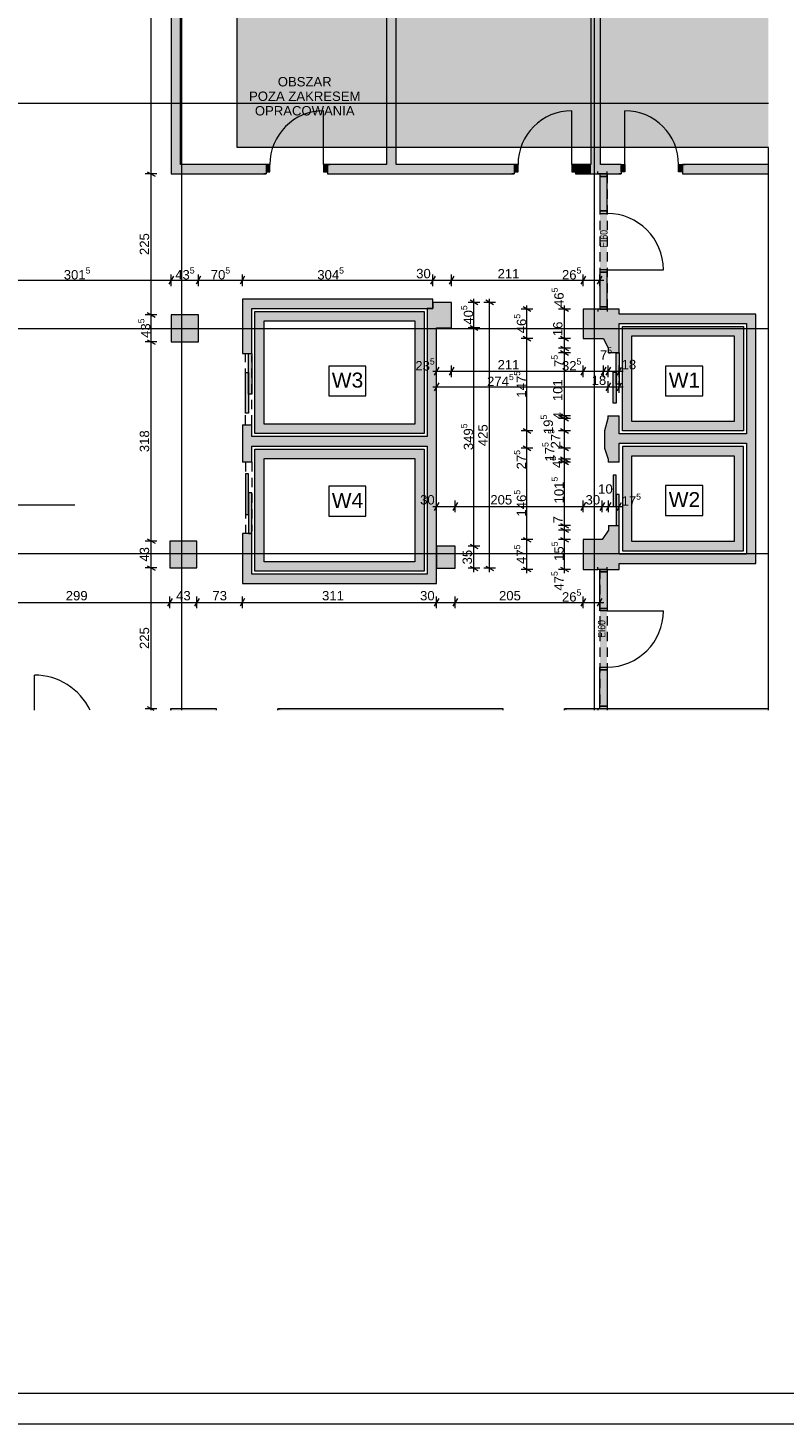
# Paper-space layout 'A-05 INWENTARYZACJA - PIĘTRO 2' of a CAD drawing. Header units: millimetres. Extents: x 0 to 500, y 0 to 350.
# Tile 5 of 11: x 167 to 287, y 0 to 223. Entities that reach past the tile are written whole.
import ezdxf
from ezdxf.xclip import XClip

# ---------------------------------------------------------------- set-up
doc = ezdxf.new("R2010")
doc.units = ezdxf.units.MM
doc.header["$MEASUREMENT"] = 0
doc.header["$XCLIPFRAME"] = 0
for name, pattern in [('ACAD_ISO03W100', [300, 120, -180]), ('DASHDOTX2', [1000, 500, -250, 0, -250]), ('Przer. długie kreski', [2.5, 1.5, -1]), ('PRZERYWANA_DU_A', [550, 350, -200])]:
    doc.linetypes.add(name, pattern=pattern)
for name, color, linetype, lineweight in [('0_Nr_pióra__2', 8, 'Continuous', 13), ('A_linie przekroju_Nr_pióra__1', 7, 'Continuous', 20), ('A_opis pomieszczeń_Nr_pióra__1', 7, 'Continuous', 20), ('A_winda_Nr_pióra__1', 7, 'Continuous', 20), ('A_wymiary_Nr_pióra__1', 7, 'Continuous', 20), ('A_wymiary_Nr_pióra__2', 8, 'Continuous', 13), ('A_ściany_Nr_pióra__1', 7, 'Continuous', 20), ('Drzwi Archicad_Nr_pióra__1', 7, 'Continuous', 20)]:
    doc.layers.add(name, color=color, linetype=linetype, lineweight=lineweight)
for name, color, linetype, lineweight, true_color in [('A_Arkusz_Nr_pióra__255', 7, 'Continuous', 15, 0x242424), ('A_opis_Nr_pióra__7', 7, 'Continuous', 18, 0x171717), ('A_osie_Nr_pióra__16', 7, 'Continuous', 5, 0x0f0f0f), ('A_ppoż_Nr_pióra__8', 7, 'Continuous', 13, 0x4c4c4c), ('A_ściany_Nr_pióra__10', 7, 'Continuous', 13, 0x4b4b4b)]:
    doc.layers.add(name, color=color, linetype=linetype, lineweight=lineweight, true_color=true_color)
for name, color, linetype in [('A_podrys', 7, 'Continuous'), ('A_ppoż', 7, 'Continuous'), ('A_winda', 7, 'Continuous'), ('A_ściany', 7, 'Continuous'), ('Drzwi Archicad', 7, 'Continuous')]:
    doc.layers.add(name, color=color, linetype=linetype)
doc.styles.add('STYL_AUTOMATYCZNY_1', font='arial.ttf')
doc.styles.add('STYL_AUTOMATYCZNY_2', font='ARIALN.TTF')
doc.styles.add('STYL_AUTOMATYCZNY_4', font='arial.ttf')

# ---------------------------------------------------------------- blocks, each defined once
blk = doc.blocks.new('Rysunek_1_1', base_point=(-1584.22, -269.95))
at = {"linetype": 'Continuous', "lineweight": 0, "true_color": 0x484848}
blk.add_hatch(color=251, dxfattribs=at).paths.add_polyline_path([(199.97, 317.93), (199.97, 204.12), (284.97, 204.12), (284.97, 317.93)])
at = {"layer": 'A_ppoż', "linetype": 'Continuous', "lineweight": 0, "true_color": 0x121212}
for points in [[(258.01, 178.24), (259.16, 178.24), (259.16, 199.87), (258.01, 199.87)], [(258.01, 114.36), (259.16, 114.36), (259.16, 136.65), (258.01, 136.65)]]:
    blk.add_hatch(color=250, dxfattribs=at).paths.add_polyline_path(points)
at = {"layer": 'A_winda', "linetype": 'Continuous', "lineweight": 0, "true_color": 0xfdfdfd}
h = blk.add_hatch(color=7, dxfattribs=at)
h.paths.add_polyline_path([(202.81, 177.87), (202.81, 158.37), (229.89, 158.37), (229.89, 177.87)])
h.paths.add_polyline_path([(228.39, 176.37), (228.39, 159.87), (204.31, 159.87), (204.31, 176.37)], flags=0)
h = blk.add_hatch(color=7, dxfattribs=at)
h.paths.add_polyline_path([(261.61, 175.47), (261.61, 158.8), (280.97, 158.8), (280.97, 175.47)])
h.paths.add_polyline_path([(279.47, 173.97), (279.47, 160.3), (263.11, 160.3), (263.11, 173.97)], flags=0)
for points in [[(201.81, 164.68), (202.31, 164.68), (202.31, 171.18), (201.81, 171.18)], [(260.61, 166.26), (261.11, 166.26), (261.11, 171.26), (260.61, 171.26)], [(201.31, 161.62), (201.81, 161.62), (201.81, 168.12), (201.31, 168.12)], [(260.11, 163.2), (260.61, 163.2), (260.61, 168.2), (260.11, 168.2)], [(201.31, 151.94), (201.31, 145.44), (201.81, 145.44), (201.81, 151.94)], [(260.11, 151.7), (260.11, 146.7), (260.61, 146.7), (260.61, 151.7)], [(201.81, 148.88), (201.81, 142.38), (202.31, 142.38), (202.31, 148.88)], [(260.61, 148.64), (260.61, 143.64), (261.11, 143.64), (261.11, 148.64)]]:
    blk.add_hatch(color=7, dxfattribs=at).paths.add_polyline_path(points)
h = blk.add_hatch(color=7, dxfattribs=at)
h.paths.add_polyline_path([(280.97, 156.3), (261.61, 156.3), (261.61, 139.59), (280.97, 139.59)])
h.paths.add_polyline_path([(279.47, 154.8), (279.47, 141.09), (263.11, 141.09), (263.11, 154.8)], flags=0)
h = blk.add_hatch(color=7, dxfattribs=at)
h.paths.add_polyline_path([(202.81, 155.87), (202.81, 136.37), (229.89, 136.37), (229.89, 155.87)])
h.paths.add_polyline_path([(228.39, 154.37), (228.39, 137.87), (204.31, 137.87), (204.31, 154.37)], flags=0)
at = {"layer": 'A_ściany', "linetype": 'Continuous', "lineweight": 0, "true_color": 0x000000}
for points in [[(190.92, 199.87), (190.92, 264.97), (189.42, 264.97), (189.42, 199.87)], [(225.39, 199.87), (225.39, 264.88), (223.89, 264.88), (223.89, 199.87)], [(258.08, 199.87), (258.08, 264.88), (256.58, 264.88), (256.58, 199.87)], [(190.92, 201.37), (190.92, 199.87), (204.61, 199.87), (204.61, 201.37)], [(214.41, 201.37), (214.41, 199.87), (223.89, 199.87), (223.89, 201.37)], [(225.39, 201.37), (225.39, 199.87), (244.31, 199.87), (244.31, 201.37)], [(254.11, 201.37), (254.11, 199.87), (256.58, 199.87), (256.58, 201.37)], [(258.08, 201.37), (258.08, 199.87), (261.4, 199.87), (261.4, 201.37)], [(284.97, 201.37), (271.2, 201.37), (271.2, 199.87), (284.97, 199.87)], [(202.31, 178.37), (200.81, 179.87), (200.81, 171.18), (202.31, 171.18)], [(202.31, 178.37), (231.26, 178.37), (231.26, 179.87), (200.81, 179.87)], [(234.25, 175.27), (234.25, 179.31), (231.26, 179.31), (231.26, 178.37), (230.38, 178.37), (230.38, 175.27)], [(193.77, 177.35), (189.42, 177.35), (189.42, 173), (193.77, 173)], [(261.11, 178.24), (255.34, 178.24), (255.34, 173.57), (258.59, 173.57), (259.33, 171.99), (259.33, 171.26), (261.11, 171.26)], [(282.97, 177.47), (261.11, 177.47), (261.11, 175.97), (282.97, 175.97)], [(231.88, 134.37), (231.88, 175.27), (230.38, 175.27), (230.38, 135.87)], [(282.97, 137.59), (282.97, 175.97), (281.47, 175.97), (281.47, 139.09)], [(258.72, 156.03), (259.32, 154.26), (259.32, 153.79), (261.11, 153.79), (261.11, 161.17), (259.3, 161.17), (259.3, 160.77), (258.72, 158.81)], [(200.81, 159.78), (200.81, 153.78), (202.31, 153.78), (202.31, 159.78)], [(202.31, 156.37), (230.38, 156.37), (230.38, 157.87), (202.31, 157.87)], [(261.11, 156.8), (281.47, 156.8), (281.47, 158.3), (261.11, 158.3)], [(255.34, 136.65), (261.11, 136.65), (261.11, 137.59), (261.11, 143.64), (259.39, 143.64), (259.39, 142.94), (258.36, 141.4), (255.34, 141.4)], [(189.22, 136.88), (193.52, 136.88), (193.52, 141.18), (189.22, 141.18)], [(200.81, 134.37), (202.31, 135.87), (202.31, 142.38), (200.81, 142.38)], [(234.86, 136.82), (234.86, 140.34), (231.88, 140.34), (231.88, 136.82)], [(261.11, 137.59), (282.97, 137.59), (281.47, 139.09), (261.11, 139.09)], [(230.38, 135.87), (202.31, 135.87), (200.81, 134.37), (231.88, 134.37)], [(189.34, 114.12), (189.58, 114.12), (189.34, 114.36)], [(196.69, 114.36), (189.34, 114.36), (189.58, 114.12), (196.69, 114.12)], [(206.49, 114.36), (206.49, 114.12), (242.53, 114.12), (242.53, 114.36)], [(252.33, 114.36), (252.33, 114.12), (284.97, 114.12), (284.97, 114.36)]]:
    blk.add_hatch(color=18, dxfattribs=at).paths.add_polyline_path(points)
at = {"layer": 'Drzwi Archicad', "linetype": 'Continuous', "lineweight": 0, "true_color": 0xfdfdfd}
for points in [[(204.61, 200.22), (205.21, 200.22), (205.21, 201.37), (204.61, 201.37)], [(214.41, 201.37), (213.81, 201.37), (213.81, 200.22), (214.41, 200.22)], [(244.31, 200.22), (244.91, 200.22), (244.91, 201.37), (244.31, 201.37)], [(254.11, 201.37), (253.51, 201.37), (253.51, 200.22), (254.11, 200.22)], [(261.4, 201.37), (261.4, 200.22), (262, 200.22), (262, 201.37)], [(271.2, 200.22), (271.2, 201.37), (270.6, 201.37), (270.6, 200.22)]]:
    blk.add_hatch(color=7, dxfattribs=at).paths.add_polyline_path(points)
at = {"layer": '0_Nr_pióra__2', "color": 8, "linetype": 'PRZERYWANA_DU_A', "lineweight": 13, "flags": 128}
for points in [[(284.97, 204.12), (199.97, 204.12), (199.97, 317.93)], [(284.97, 114.12), (284.97, 204.12)]]:
    blk.add_lwpolyline(points, dxfattribs=at)
at = {"layer": 'A_linie przekroju_Nr_pióra__1', "color": 7, "linetype": 'ACAD_ISO03W100', "lineweight": 20}
blk.add_line((54.01, 146.96), (284.97, 146.96), dxfattribs=at)
at = {"layer": 'A_opis pomieszczeń_Nr_pióra__1', "color": 7, "linetype": 'Continuous', "lineweight": 20}
for p, q in [((220.55, 169.16), (214.62, 169.16)), ((214.62, 169.16), (214.62, 164.39)), ((220.55, 164.39), (220.55, 169.16)), ((274.45, 169.16), (268.52, 169.16)), ((268.52, 169.16), (268.52, 164.39)), ((274.45, 164.39), (274.45, 169.16)), ((214.62, 164.39), (220.55, 164.39)), ((268.52, 164.39), (274.45, 164.39)), ((220.55, 149.93), (214.62, 149.93)), ((214.62, 149.93), (214.62, 145.16)), ((220.55, 145.16), (220.55, 149.93)), ((274.45, 150.05), (268.52, 150.05)), ((268.52, 150.05), (268.52, 145.28)), ((274.45, 145.28), (274.45, 150.05)), ((214.62, 145.16), (220.55, 145.16)), ((268.52, 145.28), (274.45, 145.28))]:
    blk.add_line(p, q, dxfattribs=at)
at = {"layer": 'A_osie_Nr_pióra__16', "color": 250, "linetype": 'DASHDOTX2', "lineweight": 5, "true_color": 0x0f0f0f}
for p, q in [((191.08, 258.58), (191.08, 114.12)), ((257.08, 258.58), (257.08, 114.12)), ((284.97, 211.12), (60.78, 211.12)), ((284.97, 175.12), (60.78, 175.12)), ((284.97, 139.12), (60.78, 139.12))]:
    blk.add_line(p, q, dxfattribs=at)
at = {"layer": 'A_winda_Nr_pióra__1', "color": 7, "linetype": 'Przer. długie kreski', "lineweight": 20}
for p, q in [((201.31, 159.78), (201.31, 171.18)), ((202.31, 159.78), (202.31, 170.78)), ((201.31, 153.78), (201.31, 142.38)), ((202.31, 153.78), (202.31, 142.78))]:
    blk.add_line(p, q, dxfattribs=at)
at = {"layer": 'A_winda_Nr_pióra__1', "color": 7, "linetype": 'PRZERYWANA_DU_A', "lineweight": 20, "flags": 128}
for points in [[(202.81, 177.87), (229.89, 177.87), (229.89, 158.37), (202.81, 158.37)], [(228.39, 176.37), (228.39, 159.87), (204.31, 159.87), (204.31, 176.37)], [(261.61, 175.47), (280.97, 175.47), (280.97, 158.8), (261.61, 158.8)], [(279.47, 173.97), (279.47, 160.3), (263.11, 160.3), (263.11, 173.97)], [(280.97, 156.3), (261.61, 156.3), (261.61, 139.59), (280.97, 139.59)], [(202.81, 155.87), (229.89, 155.87), (229.89, 136.37), (202.81, 136.37)], [(228.39, 154.37), (228.39, 137.87), (204.31, 137.87), (204.31, 154.37)], [(279.47, 154.8), (279.47, 141.09), (263.11, 141.09), (263.11, 154.8)]]:
    blk.add_lwpolyline(points, close=True, dxfattribs=at)
at = {"layer": 'A_winda_Nr_pióra__1', "color": 7, "linetype": 'Continuous', "lineweight": 20, "flags": 128}
for points in [[(201.81, 164.68), (201.81, 171.18), (202.31, 171.18), (202.31, 164.68)], [(260.61, 166.26), (260.61, 171.26), (261.11, 171.26), (261.11, 166.26)], [(201.31, 161.62), (201.31, 168.12), (201.81, 168.12), (201.81, 161.62)], [(260.11, 163.2), (260.11, 168.2), (260.61, 168.2), (260.61, 163.2)], [(201.31, 151.94), (201.31, 145.44), (201.81, 145.44), (201.81, 151.94)], [(260.11, 151.7), (260.11, 146.7), (260.61, 146.7), (260.61, 151.7)], [(201.81, 148.88), (201.81, 142.38), (202.31, 142.38), (202.31, 148.88)], [(260.61, 148.64), (260.61, 143.64), (261.11, 143.64), (261.11, 148.64)]]:
    blk.add_lwpolyline(points, close=True, dxfattribs=at)
at = {"layer": 'A_wymiary_Nr_pióra__1', "color": 7, "linetype": 'Continuous', "lineweight": 20}
for p, q in [((185.59, 200.23), (186.84, 199.51)), ((189.78, 183.5), (189.05, 182.25)), ((194.13, 183.5), (193.4, 182.25)), ((201.17, 183.5), (200.44, 182.25)), ((231.63, 183.5), (230.9, 182.25)), ((234.62, 183.5), (233.89, 182.25)), ((255.71, 183.5), (254.98, 182.25)), ((257.65, 182.25), (258.37, 183.5)), ((238.49, 178.95), (237.24, 179.67)), ((240.99, 178.95), (239.74, 179.67)), ((246.97, 177.88), (245.72, 178.6)), ((252.97, 177.88), (251.72, 178.6)), ((185.59, 177.71), (186.84, 176.99)), ((237.24, 175.63), (238.49, 174.91)), ((185.59, 173.36), (186.84, 172.64)), ((245.72, 173.93), (246.97, 173.21)), ((251.72, 173.93), (252.97, 173.21)), ((251.72, 172.35), (252.97, 171.63)), ((251.72, 171.62), (252.97, 170.9)), ((232.25, 168.95), (231.52, 167.7)), ((234.62, 168.95), (233.89, 167.7)), ((255.71, 168.95), (254.98, 167.7)), ((258.96, 168.95), (258.23, 167.7)), ((259.7, 168.95), (258.97, 167.7)), ((260.75, 167.7), (261.48, 168.95)), ((232.25, 166.45), (231.52, 165.2)), ((259.7, 166.45), (258.97, 165.2)), ((260.75, 165.2), (261.48, 166.45)), ((251.72, 161.53), (252.97, 160.81)), ((251.72, 161.13), (252.97, 160.41)), ((245.72, 159.17), (246.97, 158.45)), ((251.72, 159.17), (252.97, 158.45)), ((245.72, 156.4), (246.97, 155.67)), ((251.72, 156.4), (252.97, 155.67)), ((251.72, 154.62), (252.97, 153.9)), ((251.72, 154.15), (252.97, 153.43)), ((232.25, 147.33), (231.52, 146.08)), ((235.23, 147.33), (234.5, 146.08)), ((255.71, 147.33), (254.98, 146.08)), ((258.72, 147.33), (258, 146.08)), ((259.75, 147.33), (259.02, 146.08)), ((260.75, 146.08), (261.48, 147.33)), ((251.72, 144), (252.97, 143.28)), ((251.72, 143.3), (252.97, 142.58)), ((185.59, 141.54), (186.84, 140.82)), ((237.24, 140.7), (238.49, 139.98)), ((245.72, 141.77), (246.97, 141.04)), ((251.72, 141.77), (252.97, 141.04)), ((185.59, 137.24), (186.84, 136.52)), ((237.24, 137.18), (238.49, 136.46)), ((239.74, 137.18), (240.99, 136.46)), ((245.72, 137.02), (246.97, 136.29)), ((251.72, 137.02), (252.97, 136.29)), ((189.58, 132), (188.85, 130.75)), ((193.88, 132), (193.15, 130.75)), ((201.17, 132), (200.44, 130.75)), ((232.25, 132), (231.52, 130.75)), ((235.23, 132), (234.5, 130.75)), ((255.71, 132), (254.98, 130.75)), ((257.65, 130.75), (258.37, 132)), ((185.59, 114.72), (186.63, 114.12))]:
    blk.add_line(p, q, dxfattribs=at)
at = {"layer": 'A_wymiary_Nr_pióra__2', "color": 8, "linetype": 'Continuous', "lineweight": 13}
for p, q in [((186.22, 199.87), (186.22, 264.97)), ((187.15, 199.87), (185.28, 199.87)), ((186.22, 177.35), (186.22, 199.87)), ((189.42, 181.93), (189.42, 183.81)), ((193.77, 181.93), (193.77, 183.81)), ((200.81, 181.93), (200.81, 183.81)), ((231.26, 181.93), (231.26, 183.81)), ((234.25, 181.93), (234.25, 183.81)), ((255.34, 181.93), (255.34, 183.81)), ((258.01, 181.93), (258.01, 183.81)), ((159.26, 182.87), (189.42, 182.87)), ((189.42, 182.87), (193.77, 182.87)), ((193.77, 182.87), (200.81, 182.87)), ((200.81, 182.87), (231.26, 182.87)), ((231.26, 182.87), (234.25, 182.87)), ((234.25, 182.87), (255.34, 182.87)), ((255.34, 182.87), (258.01, 182.87)), ((258.01, 182.87), (258.62, 182.87)), ((238.8, 179.31), (236.93, 179.31)), ((237.86, 179.31), (237.86, 179.92)), ((237.86, 175.27), (237.86, 179.31)), ((241.3, 179.31), (239.43, 179.31)), ((240.36, 179.31), (240.36, 179.92)), ((240.36, 136.82), (240.36, 179.31)), ((246.34, 178.24), (246.34, 178.85)), ((252.34, 178.24), (252.34, 178.85)), ((187.15, 177.35), (185.28, 177.35)), ((186.22, 173), (186.22, 177.35)), ((247.28, 178.24), (245.41, 178.24)), ((246.34, 173.57), (246.34, 178.24)), ((253.28, 178.24), (251.41, 178.24)), ((252.34, 173.57), (252.34, 178.24)), ((238.8, 175.27), (236.93, 175.27)), ((237.86, 140.34), (237.86, 175.27)), ((187.15, 173), (185.28, 173)), ((186.22, 141.18), (186.22, 173)), ((247.28, 173.57), (245.41, 173.57)), ((246.34, 158.81), (246.34, 173.57)), ((253.28, 173.57), (251.41, 173.57)), ((253.28, 171.99), (251.41, 171.99)), ((252.34, 171.99), (252.34, 173.57)), ((252.34, 171.26), (252.34, 171.99)), ((253.28, 171.26), (251.41, 171.26)), ((252.34, 161.17), (252.34, 171.26)), ((231.27, 168.32), (231.88, 168.32)), ((231.88, 167.38), (231.88, 169.26)), ((231.88, 168.32), (234.25, 168.32)), ((234.25, 167.38), (234.25, 169.26)), ((234.25, 168.32), (255.34, 168.32)), ((255.34, 167.38), (255.34, 169.26)), ((255.34, 168.32), (258.59, 168.32)), ((258.59, 167.38), (258.59, 169.26)), ((258.59, 168.32), (259.33, 168.32)), ((259.33, 167.38), (259.33, 169.26)), ((259.33, 168.32), (261.11, 168.32)), ((261.11, 167.38), (261.11, 169.26)), ((261.11, 168.32), (261.73, 168.32)), ((231.27, 165.82), (231.88, 165.82)), ((231.88, 164.88), (231.88, 166.76)), ((231.88, 165.82), (259.33, 165.82)), ((259.33, 164.88), (259.33, 166.76)), ((259.33, 165.82), (261.11, 165.82)), ((261.11, 164.88), (261.11, 166.76)), ((261.11, 165.82), (261.73, 165.82)), ((253.28, 161.17), (251.41, 161.17)), ((253.28, 160.77), (251.41, 160.77)), ((252.34, 160.77), (252.34, 161.17)), ((252.34, 158.81), (252.34, 160.77)), ((247.28, 158.81), (245.41, 158.81)), ((246.34, 156.03), (246.34, 158.81)), ((253.28, 158.81), (251.41, 158.81)), ((252.34, 156.03), (252.34, 158.81)), ((247.28, 156.03), (245.41, 156.03)), ((246.34, 141.4), (246.34, 156.03)), ((253.28, 156.03), (251.41, 156.03)), ((253.28, 154.26), (251.41, 154.26)), ((252.34, 154.26), (252.34, 156.03)), ((252.34, 153.79), (252.34, 154.26)), ((253.28, 153.79), (251.41, 153.79)), ((252.34, 143.64), (252.34, 153.79)), ((231.88, 145.77), (231.88, 147.64)), ((234.86, 145.77), (234.86, 147.64)), ((255.34, 145.77), (255.34, 147.64)), ((258.36, 145.77), (258.36, 147.64)), ((259.39, 145.77), (259.39, 147.64)), ((261.11, 145.77), (261.11, 147.64)), ((231.27, 146.7), (231.88, 146.7)), ((231.88, 146.7), (234.86, 146.7)), ((234.86, 146.7), (255.34, 146.7)), ((255.34, 146.7), (258.36, 146.7)), ((258.36, 146.7), (259.39, 146.7)), ((259.39, 146.7), (261.11, 146.7)), ((261.11, 146.7), (261.73, 146.7)), ((253.28, 143.64), (251.41, 143.64)), ((253.28, 142.94), (251.41, 142.94)), ((252.34, 142.94), (252.34, 143.64)), ((252.34, 141.4), (252.34, 142.94)), ((187.15, 141.18), (185.28, 141.18)), ((186.22, 136.88), (186.22, 141.18)), ((247.28, 141.4), (245.41, 141.4)), ((246.34, 136.65), (246.34, 141.4)), ((253.28, 141.4), (251.41, 141.4)), ((252.34, 136.65), (252.34, 141.4)), ((238.8, 140.34), (236.93, 140.34)), ((237.86, 136.82), (237.86, 140.34)), ((187.15, 136.88), (185.28, 136.88)), ((186.22, 114.36), (186.22, 136.88)), ((238.8, 136.82), (236.93, 136.82)), ((237.86, 136.21), (237.86, 136.82)), ((241.3, 136.82), (239.43, 136.82)), ((240.36, 136.21), (240.36, 136.82)), ((247.28, 136.65), (245.41, 136.65)), ((246.34, 136.04), (246.34, 136.65)), ((253.28, 136.65), (251.41, 136.65)), ((252.34, 136.04), (252.34, 136.65)), ((189.22, 130.43), (189.22, 132.31)), ((193.52, 130.43), (193.52, 132.31)), ((200.81, 130.43), (200.81, 132.31)), ((231.88, 130.43), (231.88, 132.31)), ((234.86, 130.43), (234.86, 132.31)), ((255.34, 130.43), (255.34, 132.31)), ((258.01, 130.43), (258.01, 132.31)), ((159.34, 131.37), (189.22, 131.37)), ((189.22, 131.37), (193.52, 131.37)), ((193.52, 131.37), (200.81, 131.37)), ((200.81, 131.37), (231.88, 131.37)), ((231.88, 131.37), (234.86, 131.37)), ((234.86, 131.37), (255.34, 131.37)), ((255.34, 131.37), (258.01, 131.37)), ((258.01, 131.37), (258.62, 131.37)), ((187.15, 114.36), (185.28, 114.36)), ((186.22, 114.12), (186.22, 114.36))]:
    blk.add_line(p, q, dxfattribs=at)
at = {"layer": 'A_ściany_Nr_pióra__1', "color": 7, "linetype": 'Continuous', "lineweight": 20}
for p, q in [((204.61, 201.37), (204.14, 201.37)), ((204.61, 201.37), (204.61, 200.22)), ((214.41, 201.37), (214.88, 201.37)), ((214.41, 201.37), (214.41, 200.22)), ((244.31, 201.37), (243.84, 201.37)), ((244.31, 201.37), (244.31, 200.22)), ((254.11, 201.37), (254.58, 201.37)), ((254.11, 201.37), (254.11, 200.22)), ((261.4, 201.37), (260.93, 201.37)), ((261.4, 201.37), (261.4, 200.22)), ((271.2, 201.37), (271.67, 201.37)), ((271.2, 201.37), (271.2, 200.22)), ((204.61, 199.87), (204.24, 199.87)), ((204.61, 200.22), (204.61, 199.87)), ((214.41, 200.22), (214.41, 199.87)), ((214.41, 199.87), (214.78, 199.87)), ((244.31, 199.87), (243.94, 199.87)), ((244.31, 200.22), (244.31, 199.87)), ((254.11, 200.22), (254.11, 199.87)), ((254.11, 199.87), (254.48, 199.87)), ((257.66, 199.87), (257.66, 200.24)), ((258.01, 199.87), (257.66, 199.87)), ((259.16, 199.87), (258.01, 199.87)), ((259.16, 199.87), (259.16, 200.24)), ((261.4, 199.87), (261.03, 199.87)), ((261.4, 200.22), (261.4, 199.87)), ((271.2, 200.22), (271.2, 199.87)), ((271.2, 199.87), (271.57, 199.87)), ((257.66, 178.24), (257.66, 177.87)), ((258.01, 178.24), (257.66, 178.24)), ((259.16, 178.24), (258.01, 178.24)), ((259.16, 178.24), (259.16, 177.87)), ((200.81, 171.18), (202.31, 171.18)), ((261.11, 171.26), (259.33, 171.26)), ((259.3, 161.17), (261.11, 161.17)), ((200.81, 159.78), (202.31, 159.78)), ((202.31, 153.78), (200.81, 153.78)), ((261.11, 153.79), (259.32, 153.79)), ((259.39, 143.64), (261.11, 143.64)), ((202.31, 142.38), (200.81, 142.38)), ((257.66, 136.65), (257.66, 137.02)), ((258.01, 136.65), (257.66, 136.65)), ((259.16, 136.65), (258.01, 136.65)), ((259.16, 136.65), (259.16, 137.02)), ((196.69, 114.36), (196.32, 114.36)), ((196.69, 114.12), (196.69, 114.36)), ((206.49, 114.36), (206.86, 114.36)), ((206.49, 114.12), (206.49, 114.36)), ((242.53, 114.36), (242.16, 114.36)), ((242.53, 114.12), (242.53, 114.36)), ((252.33, 114.36), (252.7, 114.36)), ((252.33, 114.12), (252.33, 114.36)), ((257.66, 114.36), (257.66, 114.12)), ((258.01, 114.36), (257.66, 114.36)), ((259.16, 114.36), (258.01, 114.36)), ((259.16, 114.36), (259.16, 114.12))]:
    blk.add_line(p, q, dxfattribs=at)
at = {"layer": 'A_ściany_Nr_pióra__1', "color": 7, "linetype": 'Continuous', "lineweight": 20, "flags": 128}
for points in [[(189.42, 264.97), (189.42, 199.87)], [(190.92, 201.37), (190.92, 264.97)], [(223.89, 264.88), (223.89, 201.37)], [(225.39, 201.37), (225.39, 264.88)], [(256.58, 264.88), (256.58, 201.37)], [(258.08, 201.37), (258.08, 264.88)], [(204.61, 201.37), (190.92, 201.37)], [(223.89, 201.37), (214.41, 201.37)], [(244.31, 201.37), (225.39, 201.37)], [(256.58, 201.37), (254.11, 201.37)], [(261.4, 201.37), (258.08, 201.37)], [(284.97, 201.37), (271.2, 201.37)], [(189.42, 199.87), (190.92, 199.87)], [(190.92, 199.87), (204.61, 199.87)], [(214.41, 199.87), (223.89, 199.87)], [(223.89, 199.87), (225.39, 199.87)], [(225.39, 199.87), (244.31, 199.87)], [(254.11, 199.87), (256.58, 199.87)], [(256.58, 199.87), (258.08, 199.87)], [(258.08, 199.87), (261.4, 199.87)], [(271.2, 199.87), (284.97, 199.87)], [(200.81, 179.87), (200.81, 171.18)], [(231.26, 179.87), (200.81, 179.87)], [(231.26, 178.37), (231.26, 179.87)], [(234.25, 179.31), (231.26, 179.31)], [(231.26, 179.31), (231.26, 178.37)], [(234.25, 175.27), (234.25, 179.31)], [(193.77, 177.35), (189.42, 177.35)], [(189.42, 177.35), (189.42, 173)], [(193.77, 173), (193.77, 177.35)], [(202.31, 171.18), (202.31, 178.37)], [(202.31, 178.37), (231.26, 178.37)], [(231.26, 178.37), (230.38, 178.37)], [(230.38, 178.37), (230.38, 175.27)], [(257.66, 178.24), (255.34, 178.24)], [(255.34, 178.24), (255.34, 173.57)], [(261.11, 178.24), (259.16, 178.24)], [(261.11, 177.47), (261.11, 178.24)], [(282.97, 177.47), (261.11, 177.47)], [(282.97, 175.97), (282.97, 177.47)], [(230.38, 175.27), (230.38, 157.87)], [(231.88, 134.37), (231.88, 175.27)], [(231.88, 175.27), (234.25, 175.27)], [(261.11, 175.97), (281.47, 175.97)], [(261.11, 171.26), (261.11, 175.97)], [(281.47, 175.97), (281.47, 158.3)], [(282.97, 137.59), (282.97, 175.97)], [(189.42, 173), (193.77, 173)], [(255.34, 173.57), (258.59, 173.57)], [(258.59, 173.57), (259.33, 171.99)], [(259.33, 171.99), (259.33, 171.26)], [(259.3, 160.77), (258.72, 158.81)], [(259.3, 161.17), (259.3, 160.77)], [(261.11, 158.3), (261.11, 161.17)], [(200.81, 159.78), (200.81, 153.78)], [(202.31, 157.87), (202.31, 159.78)], [(258.72, 158.81), (258.72, 156.03)], [(230.38, 157.87), (202.31, 157.87)], [(202.31, 153.78), (202.31, 156.37)], [(202.31, 156.37), (230.38, 156.37)], [(230.38, 156.37), (230.38, 135.87)], [(281.47, 158.3), (261.11, 158.3)], [(261.11, 156.8), (281.47, 156.8)], [(261.11, 153.79), (261.11, 156.8)], [(281.47, 156.8), (281.47, 139.09)], [(258.72, 156.03), (259.32, 154.26)], [(259.32, 154.26), (259.32, 153.79)], [(259.39, 142.94), (258.36, 141.4)], [(259.39, 143.64), (259.39, 142.94)], [(261.11, 139.09), (261.11, 143.64)], [(193.52, 141.18), (189.22, 141.18)], [(189.22, 141.18), (189.22, 136.88)], [(193.52, 136.88), (193.52, 141.18)], [(200.81, 142.38), (200.81, 134.37)], [(202.31, 135.87), (202.31, 142.38)], [(258.36, 141.4), (255.34, 141.4)], [(255.34, 141.4), (255.34, 136.65)], [(234.86, 140.34), (231.88, 140.34)], [(231.88, 140.34), (231.88, 136.82)], [(234.86, 136.82), (234.86, 140.34)], [(281.47, 139.09), (261.11, 139.09)], [(189.22, 136.88), (193.52, 136.88)], [(231.88, 136.82), (234.86, 136.82)], [(255.34, 136.65), (257.66, 136.65)], [(259.16, 136.65), (261.11, 136.65)], [(261.11, 137.59), (282.97, 137.59)], [(261.11, 136.65), (261.11, 137.59)], [(200.81, 134.37), (231.88, 134.37)], [(230.38, 135.87), (202.31, 135.87)], [(189.34, 114.36), (189.34, 114.12)], [(196.69, 114.36), (189.34, 114.36)], [(242.53, 114.36), (206.49, 114.36)], [(257.66, 114.36), (252.33, 114.36)], [(284.97, 114.36), (259.16, 114.36)]]:
    blk.add_lwpolyline(points, dxfattribs=at)
at = {"layer": 'A_ściany_Nr_pióra__10', "color": 251, "linetype": 'Przer. długie kreski', "lineweight": 13, "true_color": 0x4b4b4b}
for p, q in [((258.01, 199.87), (258.01, 178.24)), ((259.16, 199.87), (259.16, 178.24)), ((258.01, 136.65), (258.01, 114.36)), ((259.16, 136.65), (259.16, 114.36))]:
    blk.add_line(p, q, dxfattribs=at)
at = {"layer": 'Drzwi Archicad_Nr_pióra__1', "color": 7, "linetype": 'Continuous', "lineweight": 20}
for p, q in [((213.81, 201.37), (213.81, 209.97)), ((253.51, 201.37), (253.51, 209.97)), ((262, 201.37), (262, 209.97)), ((204.61, 201.37), (204.14, 201.37)), ((204.61, 201.37), (204.14, 201.37)), ((205.21, 201.37), (204.61, 201.37)), ((204.61, 201.37), (204.61, 200.22)), ((204.61, 201.37), (204.61, 200.22)), ((204.61, 201.37), (204.61, 200.22)), ((205.21, 200.22), (205.21, 201.37)), ((214.41, 201.37), (213.81, 201.37)), ((213.81, 201.37), (213.81, 200.22)), ((214.41, 200.22), (214.41, 201.37)), ((214.41, 201.37), (214.41, 200.22)), ((214.41, 201.37), (214.41, 200.22)), ((214.41, 201.37), (214.88, 201.37)), ((214.41, 201.37), (214.88, 201.37)), ((244.31, 201.37), (243.84, 201.37)), ((244.31, 201.37), (243.84, 201.37)), ((244.91, 201.37), (244.31, 201.37)), ((244.31, 201.37), (244.31, 200.22)), ((244.31, 201.37), (244.31, 200.22)), ((244.31, 201.37), (244.31, 200.22)), ((244.91, 200.22), (244.91, 201.37)), ((254.11, 201.37), (253.51, 201.37)), ((253.51, 201.37), (253.51, 200.22)), ((254.11, 200.22), (254.11, 201.37)), ((254.11, 201.37), (254.11, 200.22)), ((254.11, 201.37), (254.11, 200.22)), ((254.11, 201.37), (254.58, 201.37)), ((254.11, 201.37), (254.58, 201.37)), ((261.4, 201.37), (260.93, 201.37)), ((261.4, 201.37), (260.93, 201.37)), ((261.4, 201.37), (262, 201.37)), ((261.4, 200.22), (261.4, 201.37)), ((261.4, 201.37), (261.4, 200.22)), ((261.4, 201.37), (261.4, 200.22)), ((262, 201.37), (262, 200.22)), ((270.6, 200.22), (270.6, 201.37)), ((270.6, 201.37), (271.2, 201.37)), ((271.2, 201.37), (271.2, 200.22)), ((271.2, 201.37), (271.2, 200.22)), ((271.2, 201.37), (271.2, 200.22)), ((271.2, 201.37), (271.67, 201.37)), ((271.2, 201.37), (271.67, 201.37)), ((204.61, 199.87), (204.24, 199.87)), ((204.61, 199.87), (204.24, 199.87)), ((204.61, 200.22), (205.21, 200.22)), ((204.61, 200.22), (204.61, 199.87)), ((204.61, 200.22), (204.61, 199.87)), ((213.81, 200.22), (214.41, 200.22)), ((214.41, 200.22), (214.41, 199.87)), ((214.41, 200.22), (214.41, 199.87)), ((214.41, 199.87), (214.78, 199.87)), ((214.41, 199.87), (214.78, 199.87)), ((244.31, 199.87), (243.94, 199.87)), ((244.31, 199.87), (243.94, 199.87)), ((244.31, 200.22), (244.91, 200.22)), ((244.31, 200.22), (244.31, 199.87)), ((244.31, 200.22), (244.31, 199.87)), ((253.51, 200.22), (254.11, 200.22)), ((254.11, 200.22), (254.11, 199.87)), ((254.11, 200.22), (254.11, 199.87)), ((254.11, 199.87), (254.48, 199.87)), ((254.11, 199.87), (254.48, 199.87)), ((257.66, 199.87), (257.66, 200.24)), ((257.66, 199.87), (257.66, 200.24)), ((258.01, 199.87), (257.66, 199.87)), ((258.01, 199.87), (257.66, 199.87)), ((258.01, 199.87), (258.01, 199.47)), ((259.16, 199.87), (258.01, 199.87)), ((259.16, 199.87), (258.01, 199.87)), ((259.16, 199.87), (258.01, 199.87)), ((258.01, 199.47), (259.16, 199.47)), ((259.16, 199.87), (259.16, 200.24)), ((259.16, 199.87), (259.16, 200.24)), ((259.16, 199.47), (259.16, 199.87)), ((261.4, 199.87), (261.03, 199.87)), ((261.4, 199.87), (261.03, 199.87)), ((262, 200.22), (261.4, 200.22)), ((261.4, 200.22), (261.4, 199.87)), ((261.4, 200.22), (261.4, 199.87)), ((271.2, 200.22), (270.6, 200.22)), ((271.2, 200.22), (271.2, 199.87)), ((271.2, 200.22), (271.2, 199.87)), ((271.2, 199.87), (271.57, 199.87)), ((271.2, 199.87), (271.57, 199.87)), ((258.01, 193.96), (258.01, 193.56)), ((259.16, 193.96), (258.01, 193.96)), ((258.01, 193.56), (259.16, 193.56)), ((259.16, 193.56), (259.16, 193.96)), ((259.16, 184.56), (258.01, 184.56)), ((258.01, 184.56), (258.01, 184.16)), ((258.01, 184.16), (259.16, 184.16)), ((259.16, 184.16), (259.16, 184.56)), ((259.16, 184.56), (268.16, 184.56)), ((259.16, 178.64), (258.01, 178.64)), ((258.01, 178.64), (258.01, 178.24)), ((259.16, 178.24), (259.16, 178.64)), ((258.01, 178.24), (257.66, 178.24)), ((258.01, 178.24), (257.66, 178.24)), ((257.66, 178.24), (257.66, 177.87)), ((257.66, 178.24), (257.66, 177.87)), ((258.01, 178.24), (259.16, 178.24)), ((259.16, 178.24), (258.01, 178.24)), ((259.16, 178.24), (258.01, 178.24)), ((259.16, 178.24), (259.16, 177.87)), ((259.16, 178.24), (259.16, 177.87)), ((200.81, 171.18), (202.31, 171.18)), ((261.11, 171.26), (259.33, 171.26)), ((259.3, 161.17), (261.11, 161.17)), ((200.81, 159.78), (202.31, 159.78)), ((202.31, 153.78), (200.81, 153.78)), ((261.11, 153.79), (259.32, 153.79)), ((259.39, 143.64), (261.11, 143.64)), ((202.31, 142.38), (200.81, 142.38)), ((257.66, 136.65), (257.66, 137.02)), ((257.66, 136.65), (257.66, 137.02)), ((258.01, 136.65), (257.66, 136.65)), ((258.01, 136.65), (257.66, 136.65)), ((258.01, 136.25), (258.01, 136.65)), ((258.01, 136.65), (259.16, 136.65)), ((259.16, 136.65), (258.01, 136.65)), ((259.16, 136.65), (258.01, 136.65)), ((259.16, 136.25), (258.01, 136.25)), ((259.16, 136.65), (259.16, 137.02)), ((259.16, 136.65), (259.16, 137.02)), ((259.16, 136.65), (259.16, 136.25)), ((258.01, 130.01), (258.01, 130.41)), ((258.01, 130.41), (259.16, 130.41)), ((259.16, 130.01), (258.01, 130.01)), ((259.16, 130.41), (259.16, 130.01)), ((259.16, 130.01), (268.16, 130.01)), ((258.01, 120.61), (258.01, 121.01)), ((258.01, 121.01), (259.16, 121.01)), ((259.16, 120.61), (258.01, 120.61)), ((259.16, 121.01), (259.16, 120.61)), ((167.54, 114.12), (167.54, 119.74)), ((196.69, 114.36), (196.32, 114.36)), ((196.69, 114.36), (196.32, 114.36)), ((196.69, 114.12), (196.69, 114.36)), ((196.69, 114.12), (196.69, 114.36)), ((206.49, 114.12), (206.49, 114.36)), ((206.49, 114.12), (206.49, 114.36)), ((206.49, 114.36), (206.86, 114.36)), ((206.49, 114.36), (206.86, 114.36)), ((242.53, 114.36), (242.16, 114.36)), ((242.53, 114.36), (242.16, 114.36)), ((242.53, 114.12), (242.53, 114.36)), ((242.53, 114.12), (242.53, 114.36)), ((252.33, 114.12), (252.33, 114.36)), ((252.33, 114.12), (252.33, 114.36)), ((252.33, 114.36), (252.7, 114.36)), ((252.33, 114.36), (252.7, 114.36)), ((258.01, 114.36), (257.66, 114.36)), ((258.01, 114.36), (257.66, 114.36)), ((257.66, 114.36), (257.66, 114.12)), ((257.66, 114.36), (257.66, 114.12)), ((258.01, 114.36), (258.01, 114.76)), ((258.01, 114.76), (259.16, 114.76)), ((259.16, 114.36), (258.01, 114.36)), ((259.16, 114.36), (258.01, 114.36)), ((259.16, 114.36), (258.01, 114.36)), ((259.16, 114.76), (259.16, 114.36)), ((259.16, 114.36), (259.16, 114.12)), ((259.16, 114.36), (259.16, 114.12))]:
    blk.add_line(p, q, dxfattribs=at)
at = {"layer": 'Drzwi Archicad_Nr_pióra__1', "color": 7, "linetype": 'Continuous', "lineweight": 20, "flags": 128}
for points in [[(258.01, 199.47), (258.01, 193.96), (259.16, 193.96), (259.16, 199.47)], [(259.16, 178.64), (259.16, 184.16), (258.01, 184.16), (258.01, 178.64)], [(259.16, 136.25), (259.16, 130.41), (258.01, 130.41), (258.01, 136.25)], [(258.01, 114.76), (258.01, 120.61), (259.16, 120.61), (259.16, 114.76)]]:
    blk.add_lwpolyline(points, close=True, dxfattribs=at)
at = {"layer": 'Drzwi Archicad_Nr_pióra__1', "color": 7, "linetype": 'Continuous', "lineweight": 20}
for centre, radius, start, end in [((213.81, 201.37), 8.6, 90, 180), ((253.51, 201.37), 8.6, 90, 180), ((262, 201.37), 8.6, 0, 90), ((259.16, 184.56), 9, 0, 90), ((259.16, 130.01), 9, 270, 0), ((167.54, 109.86), 9.88, 25.547, 90)]:
    blk.add_arc(centre, radius, start, end, dxfattribs=at)
at = {"layer": 'A_opis pomieszczeń_Nr_pióra__1', "color": 7, "linetype": 'Continuous', "lineweight": 20, "char_height": 2.3999, "attachment_point": 4, "style": 'STYL_AUTOMATYCZNY_1'}
for s, insert in [('\\A1;{\\pql;\\fArial|b0|i0|c238|p0;\\W1.000000;W3}', (215.12, 166.89)), ('\\A1;{\\pql;\\fArial|b0|i0|c238|p0;\\W1.000000;W1}', (269.02, 166.92)), ('\\A1;{\\pql;\\fArial|b0|i0|c238|p0;\\W1.000000;W4}', (215.12, 147.68)), ('\\A1;{\\pql;\\fArial|b0|i0|c238|p0;\\W1.000000;W2}', (269.02, 147.8))]:
    blk.add_mtext(s, dxfattribs=dict(at, insert=insert))
at = {"layer": 'A_opis_Nr_pióra__7', "color": 250, "linetype": 'Continuous', "lineweight": 18, "true_color": 0x171717, "insert": (210.79, 212.28), "char_height": 1.5, "attachment_point": 5, "line_spacing_factor": 0.928578, "style": 'STYL_AUTOMATYCZNY_1'}
blk.add_mtext('\\A1;{\\pqc;\\fArial|b0|i0|c238|p0;\\W1.000000;OBSZAR\\P\\pqc;\\fArial|b0|i0|c238|p0;\\W1.000000;POZA ZAKRESEM \\P\\pqc;\\fArial|b0|i0|c238|p0;\\W1.000000;OPRACOWANIA}', dxfattribs=at)
at = {"layer": 'A_ppoż_Nr_pióra__8', "color": 251, "linetype": 'Continuous', "lineweight": 13, "true_color": 0x4c4c4c, "char_height": 1.2, "attachment_point": 5, "rotation": 90, "style": 'STYL_AUTOMATYCZNY_2'}
for insert in [(258.65, 189.49), (258.3, 127.12)]:
    blk.add_mtext('\\A1;{\\pqc;\\fArial Narrow|b0|i0|c238|p0;\\W1.000000;EI60}', dxfattribs=dict(at, insert=insert))
at = {"layer": 'A_wymiary_Nr_pióra__1', "color": 7, "linetype": 'Continuous', "lineweight": 20, "char_height": 1.5, "attachment_point": 7, "rotation": 90, "style": 'STYL_AUTOMATYCZNY_4'}
for s, insert, width in [('\\A1;{\\pql;\\fArial|b0|i0|c238|p0;\\W1.000000;225}', (185.92, 186.9), 3.4323), ('\\A1;{\\pql;\\fArial|b0|i0|c238|p0;\\W1.000000;16}', (252.04, 173.93), 2.2882), ('\\A1;{\\pql;\\fArial|b0|i0|c238|p0;\\W1.000000;101}', (252.04, 163.55), 3.4323), ('\\A1;{\\pql;\\fArial|b0|i0|c238|p0;\\W1.000000;4}', (252.04, 160.64), 1.1441), ('\\A1;{\\pql;\\fArial|b0|i0|c238|p0;\\W1.000000;318}', (185.92, 155.38), 3.4323), ('\\A1;{\\pql;\\fArial|b0|i0|c238|p0;\\W1.000000;425}', (240.06, 156.35), 3.4323), ('\\A1;{\\pql;\\fArial|b0|i0|c238|p0;\\W1.000000;7}', (252.04, 144), 1.1441), ('\\A1;{\\pql;\\fArial|b0|i0|c238|p0;\\W1.000000;43}', (185.92, 137.89), 2.2882), ('\\A1;{\\pql;\\fArial|b0|i0|c238|p0;\\W1.000000;35}', (237.56, 137.44), 2.2882), ('\\A1;{\\pql;\\fArial|b0|i0|c238|p0;\\W1.000000;225}', (185.92, 123.91), 3.4323)]:
    blk.add_mtext(s, dxfattribs=dict(at, insert=insert, width=width))
at = {"layer": 'A_wymiary_Nr_pióra__1', "color": 7, "linetype": 'Continuous', "lineweight": 20, "char_height": 1.5, "attachment_point": 7, "style": 'STYL_AUTOMATYCZNY_1'}
for s, insert in [('\\A1;{\\pql;\\fArial|b0|i0|c238|p0;\\W1.000000;301\\fArial|b0|i0|c238|p0;\\W1.000000;\\A1{\\H.66x;\\S5^  ;}}', (172.24, 182.56)), ('\\A1;{\\pql;\\fArial|b0|i0|c238|p0;\\W1.000000;43\\fArial|b0|i0|c238|p0;\\W1.000000;\\A1{\\H.66x;\\S5^  ;}}', (190.07, 182.56)), ('\\A1;{\\pql;\\fArial|b0|i0|c238|p0;\\W1.000000;70\\fArial|b0|i0|c238|p0;\\W1.000000;\\A1{\\H.66x;\\S5^  ;}}', (195.76, 182.56)), ('\\A1;{\\pql;\\fArial|b0|i0|c238|p0;\\W1.000000;304\\fArial|b0|i0|c238|p0;\\W1.000000;\\A1{\\H.66x;\\S5^  ;}}', (212.8, 182.56)), ('\\A1;{\\pql;\\fArial|b0|i0|c238|p0;\\W1.000000;26\\fArial|b0|i0|c238|p0;\\W1.000000;\\A1{\\H.66x;\\S5^  ;}}', (251.94, 182.56)), ('\\A1;{\\pql;\\fArial|b0|i0|c238|p0;\\W1.000000;23\\fArial|b0|i0|c238|p0;\\W1.000000;\\A1{\\H.66x;\\S5^  ;}}', (228.48, 168.01)), ('\\A1;{\\pql;\\fArial|b0|i0|c238|p0;\\W1.000000;32\\fArial|b0|i0|c238|p0;\\W1.000000;\\A1{\\H.66x;\\S5^  ;}}', (251.94, 168.01)), ('\\A1;{\\pql;\\fArial|b0|i0|c238|p0;\\W1.000000;7\\fArial|b0|i0|c238|p0;\\W1.000000;\\A1{\\H.66x;\\S5^  ;}}', (258.02, 169.75)), ('\\A1;{\\pql;\\fArial|b0|i0|c238|p0;\\W1.000000;274\\fArial|b0|i0|c238|p0;\\W1.000000;\\A1{\\H.66x;\\S5^  ;}}', (239.96, 165.52)), ('\\A1;{\\pql;\\fArial|b0|i0|c238|p0;\\W1.000000;17\\fArial|b0|i0|c238|p0;\\W1.000000;\\A1{\\H.66x;\\S5^  ;}}', (261.48, 146.4)), ('\\A1;{\\pql;\\fArial|b0|i0|c238|p0;\\W1.000000;26\\fArial|b0|i0|c238|p0;\\W1.000000;\\A1{\\H.66x;\\S5^  ;}}', (251.94, 131.06))]:
    blk.add_mtext(s, dxfattribs=dict(at, insert=insert))
at = {"layer": 'A_wymiary_Nr_pióra__1', "color": 7, "linetype": 'Continuous', "lineweight": 20, "char_height": 1.5, "attachment_point": 7, "style": 'STYL_AUTOMATYCZNY_4'}
for s, insert, width in [('\\A1;{\\pql;\\fArial|b0|i0|c238|p0;\\W1.000000;30}', (228.62, 183.17), 2.2882), ('\\A1;{\\pql;\\fArial|b0|i0|c238|p0;\\W1.000000;211}', (241.64, 183.17), 3.2796), ('\\A1;{\\pql;\\fArial|b0|i0|c238|p0;\\W1.000000;211}', (241.64, 168.62), 3.2796), ('\\A1;{\\pql;\\fArial|b0|i0|c238|p0;\\W1.000000;18}', (261.48, 168.62), 2.2882), ('\\A1;{\\pql;\\fArial|b0|i0|c238|p0;\\W1.000000;18}', (256.69, 166.12), 2.2882), ('\\A1;{\\pql;\\fArial|b0|i0|c238|p0;\\W1.000000;10}', (257.73, 148.73), 2.2882), ('\\A1;{\\pql;\\fArial|b0|i0|c238|p0;\\W1.000000;30}', (229.24, 147), 2.2882), ('\\A1;{\\pql;\\fArial|b0|i0|c238|p0;\\W1.000000;205}', (240.48, 147), 3.4323), ('\\A1;{\\pql;\\fArial|b0|i0|c238|p0;\\W1.000000;30}', (255.71, 147), 2.2882), ('\\A1;{\\pql;\\fArial|b0|i0|c238|p0;\\W1.000000;299}', (172.56, 131.67), 3.4323), ('\\A1;{\\pql;\\fArial|b0|i0|c238|p0;\\W1.000000;43}', (190.22, 131.67), 2.2882), ('\\A1;{\\pql;\\fArial|b0|i0|c238|p0;\\W1.000000;73}', (196.02, 131.67), 2.2882), ('\\A1;{\\pql;\\fArial|b0|i0|c238|p0;\\W1.000000;311}', (213.56, 131.67), 3.2796), ('\\A1;{\\pql;\\fArial|b0|i0|c238|p0;\\W1.000000;30}', (229.24, 131.67), 2.2882), ('\\A1;{\\pql;\\fArial|b0|i0|c238|p0;\\W1.000000;205}', (241.87, 131.67), 3.4323)]:
    blk.add_mtext(s, dxfattribs=dict(at, insert=insert, width=width))
at = {"layer": 'A_wymiary_Nr_pióra__1', "color": 7, "linetype": 'Continuous', "lineweight": 20, "char_height": 1.5, "attachment_point": 7, "rotation": 90, "style": 'STYL_AUTOMATYCZNY_1'}
for s, insert in [('\\A1;{\\pql;\\fArial|b0|i0|c238|p0;\\W1.000000;46\\fArial|b0|i0|c238|p0;\\W1.000000;\\A1{\\H.66x;\\S5^  ;}}', (252.65, 178.6)), ('\\A1;{\\pql;\\fArial|b0|i0|c238|p0;\\W1.000000;40\\fArial|b0|i0|c238|p0;\\W1.000000;\\A1{\\H.66x;\\S5^  ;}}', (238.17, 175.77)), ('\\A1;{\\pql;\\fArial|b0|i0|c238|p0;\\W1.000000;46\\fArial|b0|i0|c238|p0;\\W1.000000;\\A1{\\H.66x;\\S5^  ;}}', (246.65, 174.39)), ('\\A1;{\\pql;\\fArial|b0|i0|c238|p0;\\W1.000000;43\\fArial|b0|i0|c238|p0;\\W1.000000;\\A1{\\H.66x;\\S5^  ;}}', (186.52, 173.66)), ('\\A1;{\\pql;\\fArial|b0|i0|c238|p0;\\W1.000000;7\\fArial|b0|i0|c238|p0;\\W1.000000;\\A1{\\H.66x;\\S5^  ;}}', (252.64, 169)), ('\\A1;{\\pql;\\fArial|b0|i0|c238|p0;\\W1.000000;147\\fArial|b0|i0|c238|p0;\\W1.000000;\\A1{\\H.66x;\\S5^  ;}}', (246.64, 164.1)), ('\\A1;{\\pql;\\fArial|b0|i0|c238|p0;\\W1.000000;349\\fArial|b0|i0|c238|p0;\\W1.000000;\\A1{\\H.66x;\\S5^  ;}}', (238.17, 155.71)), ('\\A1;{\\pql;\\fArial|b0|i0|c238|p0;\\W1.000000;19\\fArial|b0|i0|c238|p0;\\W1.000000;\\A1{\\H.66x;\\S5^  ;}}', (250.93, 158.27)), ('\\A1;{\\pql;\\fArial|b0|i0|c238|p0;\\W1.000000;27\\fArial|b0|i0|c238|p0;\\W1.000000;\\A1{\\H.66x;\\S5^  ;}}', (252.1, 155.98)), ('\\A1;{\\pql;\\fArial|b0|i0|c238|p0;\\W1.000000;27\\fArial|b0|i0|c238|p0;\\W1.000000;\\A1{\\H.66x;\\S5^  ;}}', (246.64, 152.63)), ('\\A1;{\\pql;\\fArial|b0|i0|c238|p0;\\W1.000000;17\\fArial|b0|i0|c238|p0;\\W1.000000;\\A1{\\H.66x;\\S5^  ;}}', (251.17, 153.89)), ('\\A1;{\\pql;\\fArial|b0|i0|c238|p0;\\W1.000000;4\\fArial|b0|i0|c238|p0;\\W1.000000;\\A1{\\H.66x;\\S5^  ;}}', (252.38, 152.85)), ('\\A1;{\\pql;\\fArial|b0|i0|c238|p0;\\W1.000000;101\\fArial|b0|i0|c238|p0;\\W1.000000;\\A1{\\H.66x;\\S5^  ;}}', (252.65, 147.19)), ('\\A1;{\\pql;\\fArial|b0|i0|c238|p0;\\W1.000000;146\\fArial|b0|i0|c238|p0;\\W1.000000;\\A1{\\H.66x;\\S5^  ;}}', (246.65, 145.1)), ('\\A1;{\\pql;\\fArial|b0|i0|c238|p0;\\W1.000000;47\\fArial|b0|i0|c238|p0;\\W1.000000;\\A1{\\H.66x;\\S5^  ;}}', (246.64, 137.51)), ('\\A1;{\\pql;\\fArial|b0|i0|c238|p0;\\W1.000000;15\\fArial|b0|i0|c238|p0;\\W1.000000;\\A1{\\H.66x;\\S5^  ;}}', (252.65, 138)), ('\\A1;{\\pql;\\fArial|b0|i0|c238|p0;\\W1.000000;47\\fArial|b0|i0|c238|p0;\\W1.000000;\\A1{\\H.66x;\\S5^  ;}}', (252.64, 133.25))]:
    blk.add_mtext(s, dxfattribs=dict(at, insert=insert))

psp = doc.layouts.new('A-05 INWENTARYZACJA - PIĘTRO 2')

# ---------------------------------------------------------------- linework, layer by layer
at = {"layer": 'A_Arkusz_Nr_pióra__255', "color": 250, "linetype": 'Continuous', "lineweight": 15, "true_color": 0x242424}
psp.add_line((495.1, 4.9), (29.9, 4.9), dxfattribs=at)
at = {"layer": 'A_Arkusz_Nr_pióra__255', "color": 250, "linetype": 'Continuous', "lineweight": 15, "true_color": 0x242424, "flags": 128}
psp.add_lwpolyline([(0, 350), (500, 350), (500, 0), (0, 0)], close=True, dxfattribs=at)

# ---------------------------------------------------------------- block references
at = {"layer": 'A_podrys', "color": 37, "linetype": 'Continuous', "lineweight": 5, "true_color": 0x656532}
ref = psp.add_blockref('Rysunek_1_1', (-1584.22, -269.95), dxfattribs=at)
XClip(ref).set_block_clipping_path([(34.5247789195, 114.122345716), (284.9747501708, 317.932345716)])

doc.saveas('drawing.dxf')
